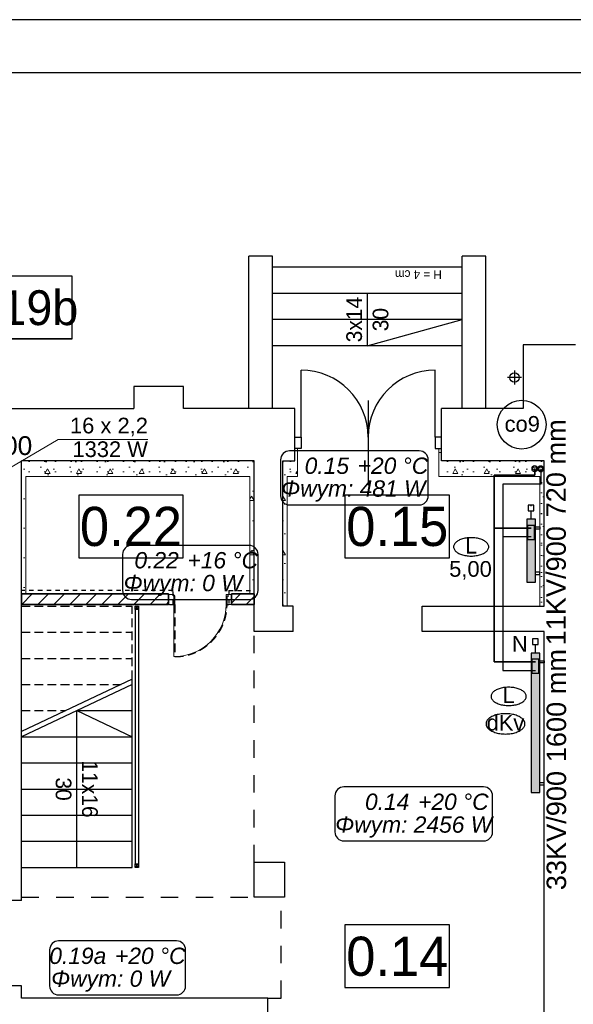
# Model space of a CAD drawing. Header units: millimetres. Extents: x 45180 to 119519, y 31297 to 302414.
# Tile 10 of 97: x 65410 to 71765, y 98349 to 109653. Entities that reach past the tile are written whole.
import ezdxf
from ezdxf.lldxf.tags import DXFTag

# ---------------------------------------------------------------- set-up
doc = ezdxf.new("R2010")
doc.units = ezdxf.units.MM
doc.header["$MEASUREMENT"] = 0
for name, pattern in [('Hidden Line', [100, 50, -50]), ('Krawędzie ukryte', [150, 100, -50]), ('PHANTOM', [2.5, 1.25, -0.25, 0.25, -0.25, 0.25, -0.25]), ('Przerywana', [400, 200, -200])]:
    doc.linetypes.add(name, pattern=pattern)
for name, color, linetype in [('#podkład', 252, 'Continuous'), ('_TABELA', 7, 'Continuous'), ('Drzwi ArchiCAD', 252, 'Continuous'), ('IS_Armatura_podłączeniowa_grz._dolnozas.', 7, 'SOLID'), ('IS_Armatura_Therm', 7, 'SOLID'), ('IS_Grafika', 7, 'SOLID'), ('IS_Grzejniki_Plan_rzut', 7, 'SOLID'), ('IS_Opisy_działek_Therm', 7, 'SOLID'), ('IS_Text_Armatury_Therm', 7, 'Continuous'), ('IS_Text_Konstrukcji', 7, 'Continuous'), ('IS_Text_Odbiornikow_Therm', 7, 'Continuous')]:
    doc.layers.add(name, color=color, linetype=linetype)
for name, color, linetype, lineweight in [('Arch ocieplenie_Nr_Pióra__21', 252, 'Continuous', 13), ('Arch ocieplenie_Nr_Pióra__27', 252, 'Continuous', 35), ('Arch zmurowania_Nr_Pióra__21', 252, 'Continuous', 13), ('Arch zmurowania_Nr_Pióra__27', 252, 'Continuous', 35), ('Drzwi ArchiCAD_Nr_Pióra__27', 252, 'Continuous', 35), ('Drzwi ArchiCAD_Nr_Pióra__5', 252, 'Continuous', 13), ('IS_Powrót', 5, 'DASHDOT', 35), ('IS_Zasilanie', 1, 'SOLID', 30)]:
    doc.layers.add(name, color=color, linetype=linetype, lineweight=lineweight)
doc.styles.add('GENERATED_STYLE_3', font='txt')
doc.styles.add('GENERATED_STYLE_5', font='txt')
doc.styles.get("Standard").update_dxf_attribs({"font": 'arial.ttf', "bigfont": 'BIGFONT.SHX'})
tags = doc.linetypes.add('DASHDOT', pattern=[20, 10, -5, 0, -5]).pattern_tags.tags
tags[10:11] = [DXFTag(74, 4), DXFTag(75, 0), DXFTag(340, '0'), DXFTag(46, 0.0), DXFTag(50, 0.0), DXFTag(44, 0.0), DXFTag(45, 0.0)]
tags[8:9] = [DXFTag(74, 4), DXFTag(75, 0), DXFTag(340, '0'), DXFTag(46, 0.0), DXFTag(50, 0.0), DXFTag(44, 0.0), DXFTag(45, 0.0)]
tags[6:7] = [DXFTag(74, 4), DXFTag(75, 0), DXFTag(340, '0'), DXFTag(46, 0.0), DXFTag(50, 0.0), DXFTag(44, 0.0), DXFTag(45, 0.0)]
tags[4:5] = [DXFTag(74, 4), DXFTag(75, 0), DXFTag(340, '0'), DXFTag(46, 0.0), DXFTag(50, 0.0), DXFTag(44, 0.0), DXFTag(45, 0.0)]
tags = doc.linetypes.add('SOLID', pattern=[10, 10, 0]).pattern_tags.tags
tags[6:7] = [DXFTag(74, 4), DXFTag(75, 0), DXFTag(340, '0'), DXFTag(46, 0.0), DXFTag(50, 0.0), DXFTag(44, 0.0), DXFTag(45, 0.0)]
tags[4:5] = [DXFTag(74, 4), DXFTag(75, 0), DXFTag(340, '0'), DXFTag(46, 0.0), DXFTag(50, 0.0), DXFTag(44, 0.0), DXFTag(45, 0.0)]
pattern_1 = [(0, (0, 0), (0, 623.5383), [60, -300]), (0, (180, 311.8), (0, 623.5383), [60, -300]), (60, (0, 0), (-540, 311.7692), [60, -300]), (60, (360, 0), (-540, 311.7692), [60, -300]), (120, (60, 0), (540, 311.7692), [60, -300]), (120, (420, 0), (540, 311.7692), [60, -300]), (0, (0, 60), (0, 120), [0, -120, 0, -180.00001]), (45, (60, 60), (-84.85282, 84.85282), [0, -90, 0, -150.00001])]
pattern_2 = [(45, (0, 0), (-91.92388, 91.92388), [])]

# ---------------------------------------------------------------- blocks, each defined once
blk = doc.blocks.new('Ściana_73', base_point=(-114929, 60894))
at = {"layer": 'Arch ocieplenie_Nr_Pióra__21', "linetype": 'Continuous'}
h = blk.add_hatch(dxfattribs=at)
h.set_pattern_fill('Structural_Concrete', color=256, style=0, pattern_type=2)
h.set_pattern_definition(pattern_1)
h.paths.add_polyline_path([(-114929, 60894), (-116109, 60894), (-116139, 60714), (-114979, 60714)], flags=0)
for p, q in [((-114929, 60894), (-116109, 60894)), ((-116139, 60714), (-114979, 60714))]:
    blk.add_line(p, q, dxfattribs=at)
blk = doc.blocks.new('D1 Drzwi proste 14_6')
at = {"layer": 'Drzwi ArchiCAD_Nr_Pióra__27', "linetype": 'Continuous'}
for p, q in [((-360, 0), (-360, -115)), ((360, 0), (360, -115))]:
    blk.add_line(p, q, dxfattribs=at)
at = {"layer": 'Drzwi ArchiCAD_Nr_Pióra__5', "linetype": 'Continuous'}
for p, q in [((300, 0), (300, 600)), ((-300, 0), (-360, 0)), ((-360, 0), (-360, -115)), ((-300, -115), (-300, 0)), ((360, 0), (300, 0)), ((300, 0), (300, -115)), ((360, -115), (360, 0)), ((-360, -115), (-300, -115)), ((300, -115), (360, -115))]:
    blk.add_line(p, q, dxfattribs=at)
blk.add_arc((300, 0), 600, 90, 180, dxfattribs=at)
blk = doc.blocks.new('Ściana_78', base_point=(-118259, 59244))
at = {"layer": 'Arch zmurowania_Nr_Pióra__21', "linetype": 'Continuous'}
h = blk.add_hatch(dxfattribs=at)
h.set_pattern_fill('Common_Brick', color=256, style=0, pattern_type=2)
h.set_pattern_definition(pattern_2)
h.paths.add_polyline_path([(-120929, 59244), (-119239, 59244), (-119239, 59359), (-119239, 59364), (-120879, 59364)], flags=0)
h = blk.add_hatch(dxfattribs=at)
h.set_pattern_fill('Common_Brick', color=256, style=0, pattern_type=2)
h.set_pattern_definition(pattern_2)
h.paths.add_polyline_path([(-118309, 59364), (-118519, 59364), (-118519, 59359), (-118519, 59244), (-118259, 59244)], flags=0)
at = {"layer": 'Arch zmurowania_Nr_Pióra__27', "linetype": 'Continuous'}
for p, q in [((-119239, 59364), (-120879, 59364)), ((-119239, 59359), (-119239, 59364)), ((-119239, 59244), (-119239, 59359)), ((-118519, 59359), (-118519, 59364)), ((-118309, 59364), (-118519, 59364)), ((-118519, 59244), (-118519, 59359)), ((-120929, 59244), (-119239, 59244)), ((-118519, 59244), (-118259, 59244))]:
    blk.add_line(p, q, dxfattribs=at)
at = {"layer": 'Drzwi ArchiCAD', "color": 8, "linetype": 'Continuous', "lineweight": 13, "true_color": 0x7f7f7f, "zscale": 1000, "rotation": 180}
blk.add_blockref('D1 Drzwi proste 14_6', (-118879, 59244), dxfattribs=at)
blk = doc.blocks.new('Ściana_79', base_point=(-120929, 59244))
at = {"layer": 'Arch ocieplenie_Nr_Pióra__21', "linetype": 'Continuous'}
h = blk.add_hatch(dxfattribs=at)
h.set_pattern_fill('Structural_Concrete', color=256, style=0, pattern_type=2)
h.set_pattern_definition(pattern_1)
h.paths.add_polyline_path([(-120879, 59364), (-120879, 60714), (-120929, 60894), (-120929, 59364)], flags=0)
h = blk.add_hatch(dxfattribs=at)
h.set_pattern_fill('Common_Brick', color=256, style=0, pattern_type=2)
h.set_pattern_definition(pattern_2)
h.paths.add_polyline_path([(-120929, 59244), (-120879, 59364), (-120929, 59364)], flags=0)
for p, q in [((-120929, 60894), (-120929, 59364)), ((-120879, 59364), (-120879, 60714))]:
    blk.add_line(p, q, dxfattribs=at)
at = {"layer": 'Arch ocieplenie_Nr_Pióra__27', "linetype": 'Continuous'}
for p in [(-120879, 59364), (-120929, 59244)]:
    blk.add_line(p, (-120929, 59364), dxfattribs=at)
blk = doc.blocks.new('Ściana_80', base_point=(-118259, 60894))
at = {"layer": 'Arch ocieplenie_Nr_Pióra__21', "linetype": 'Continuous'}
h = blk.add_hatch(dxfattribs=at)
h.set_pattern_fill('Structural_Concrete', color=256, style=0, pattern_type=2)
h.set_pattern_definition(pattern_1)
h.paths.add_polyline_path([(-118259, 59364), (-118259, 60894), (-118309, 60714), (-118309, 59364)], flags=0)
h = blk.add_hatch(dxfattribs=at)
h.set_pattern_fill('Common_Brick', color=256, style=0, pattern_type=2)
h.set_pattern_definition(pattern_2)
h.paths.add_polyline_path([(-118309, 59364), (-118259, 59244), (-118259, 59364)], flags=0)
for p, q in [((-118259, 59364), (-118259, 60894)), ((-118309, 60714), (-118309, 59364))]:
    blk.add_line(p, q, dxfattribs=at)
at = {"layer": 'Arch ocieplenie_Nr_Pióra__27', "linetype": 'Continuous'}
for p in [(-118309, 59364), (-118259, 59244)]:
    blk.add_line(p, (-118259, 59364), dxfattribs=at)
blk = doc.blocks.new('Ściana_81', base_point=(-120929, 60894))
at = {"layer": 'Arch ocieplenie_Nr_Pióra__21', "linetype": 'Continuous'}
h = blk.add_hatch(dxfattribs=at)
h.set_pattern_fill('Structural_Concrete', color=256, style=0, pattern_type=2)
h.set_pattern_definition(pattern_1)
h.paths.add_polyline_path([(-120879, 60714), (-118309, 60714), (-118259, 60894), (-120929, 60894)], flags=0)
for p, q in [((-118259, 60894), (-120929, 60894)), ((-120879, 60714), (-118309, 60714))]:
    blk.add_line(p, q, dxfattribs=at)
blk = doc.blocks.new('Ściana_82', base_point=(-117789, 60894))
at = {"layer": 'Arch ocieplenie_Nr_Pióra__21', "linetype": 'Continuous'}
h = blk.add_hatch(dxfattribs=at)
h.set_pattern_fill('Structural_Concrete', color=256, style=0, pattern_type=2)
h.set_pattern_definition(pattern_1)
h.paths.add_polyline_path([(-117759, 60714), (-117759, 61034), (-117789, 61034), (-117789, 60894)], flags=0)
for p, q in [((-117759, 61034), (-117789, 61034)), ((-117789, 61034), (-117789, 60894)), ((-117759, 60714), (-117759, 61034))]:
    blk.add_line(p, q, dxfattribs=at)
blk = doc.blocks.new('Ściana_83', base_point=(-116109, 60894))
at = {"layer": 'Arch ocieplenie_Nr_Pióra__21', "linetype": 'Continuous'}
h = blk.add_hatch(dxfattribs=at)
h.set_pattern_fill('Structural_Concrete', color=256, style=0, pattern_type=2)
h.set_pattern_definition(pattern_1)
h.paths.add_polyline_path([(-116109, 60894), (-116109, 61034), (-116139, 61034), (-116139, 60714)], flags=0)
for p, q in [((-116109, 61034), (-116139, 61034)), ((-116139, 61034), (-116139, 60714)), ((-116109, 60894), (-116109, 61034))]:
    blk.add_line(p, q, dxfattribs=at)
blk = doc.blocks.new('Ściana_84', base_point=(-117789, 60894))
at = {"layer": 'Arch ocieplenie_Nr_Pióra__21', "linetype": 'Continuous'}
h = blk.add_hatch(dxfattribs=at)
h.set_pattern_fill('Structural_Concrete', color=256, style=0, pattern_type=2)
h.set_pattern_definition(pattern_1)
h.paths.add_polyline_path([(-117789, 60894), (-117929, 60894), (-117879, 60714), (-117759, 60714)], flags=0)
for p, q in [((-117789, 60894), (-117929, 60894)), ((-117879, 60714), (-117759, 60714))]:
    blk.add_line(p, q, dxfattribs=at)
blk = doc.blocks.new('Ściana_85', base_point=(-117929, 59224))
at = {"layer": 'Arch ocieplenie_Nr_Pióra__21', "linetype": 'Continuous'}
h = blk.add_hatch(dxfattribs=at)
h.set_pattern_fill('Structural_Concrete', color=256, style=0, pattern_type=2)
h.set_pattern_definition(pattern_1)
h.paths.add_polyline_path([(-117879, 59224), (-117879, 60714), (-117929, 60894), (-117929, 59224)], flags=0)
for p, q in [((-117929, 60894), (-117929, 59224)), ((-117879, 59224), (-117879, 60714)), ((-117929, 59224), (-117879, 59224))]:
    blk.add_line(p, q, dxfattribs=at)
blk = doc.blocks.new('Ściana_86', base_point=(-114929, 60894))
at = {"layer": 'Arch ocieplenie_Nr_Pióra__21', "linetype": 'Continuous'}
h = blk.add_hatch(dxfattribs=at)
h.set_pattern_fill('Structural_Concrete', color=256, style=0, pattern_type=2)
h.set_pattern_definition(pattern_1)
h.paths.add_polyline_path([(-114979, 60714), (-114979, 59224), (-114929, 59224), (-114929, 60894)], flags=0)
for p, q in [((-114929, 59224), (-114929, 60894)), ((-114979, 60714), (-114979, 59224)), ((-114979, 59224), (-114929, 59224))]:
    blk.add_line(p, q, dxfattribs=at)

msp = doc.modelspace()

# ---------------------------------------------------------------- hatches: boundary and pattern name
at = {"layer": 'IS_Grzejniki_Plan_rzut', "ltscale": 10}
for points in [[(71330, 103197), (71330, 103917), (71230, 103917), (71230, 103197)], [(71380, 100781), (71380, 102381), (71280, 102381), (71280, 100781)]]:
    msp.add_hatch(color=251, dxfattribs=at).paths.add_polyline_path(points)

# ---------------------------------------------------------------- linework, layer by layer
at = {"layer": '#podkład', "linetype": 'Continuous'}
for p, q in [((68310, 106940), (68040, 106940)), ((68040, 105190), (68040, 106940)), ((68310, 105190), (68310, 106940)), ((70490, 105190), (70490, 106940)), ((70760, 106940), (70490, 106940)), ((70760, 105190), (70760, 106940)), ((70490, 106810), (68310, 106810)), ((66013, 106708), (64813, 106708)), ((66013, 105988), (66013, 106708)), ((70490, 106510), (68310, 106510)), ((69400, 106510), (69400, 105910)), ((70490, 106210), (68310, 106210)), ((69400, 105910), (70490, 106210)), ((66013, 105988), (64551, 105988)), ((64813, 105988), (66013, 105988)), ((70490, 105910), (68310, 105910)), ((71790, 105920), (71190, 105920)), ((71190, 105920), (71190, 105190)), ((68640, 104860), (68640, 105630)), ((70180, 104860), (70180, 105630)), ((71090, 105625), (71090, 105465)), ((71170, 105545), (71010, 105545)), ((67290, 105440), (66720, 105440)), ((66720, 105440), (66720, 105190)), ((67290, 105190), (67290, 105440)), ((69410, 105280), (69410, 104310)), ((64675, 105190), (66720, 105190)), ((68570, 105190), (67290, 105190)), ((68570, 104590), (68570, 105190)), ((70250, 104590), (70250, 105190)), ((71190, 105190), (70250, 105190)), ((68570, 104860), (68640, 104860)), ((68640, 104860), (68640, 104730)), ((70250, 104860), (70180, 104860)), ((70180, 104860), (70180, 104730)), ((68640, 104730), (68570, 104730)), ((70180, 104730), (70250, 104730)), ((65430, 103100), (65430, 104590)), ((68100, 104590), (65430, 104590)), ((68100, 103100), (68100, 104590)), ((68430, 102920), (68430, 104590)), ((68430, 104590), (68570, 104590)), ((71430, 104590), (70250, 104590)), ((71430, 102920), (71430, 104590)), ((66087, 104196), (66087, 103476)), ((67287, 104196), (66087, 104196)), ((67287, 103476), (67287, 104196)), ((69144, 104196), (69144, 103476)), ((70344, 104196), (69144, 104196)), ((70344, 103476), (70344, 104196)), ((66087, 103476), (67287, 103476)), ((69144, 103476), (70344, 103476)), ((65430, 99540), (65430, 103100)), ((68100, 102630), (68100, 103100)), ((66735, 102880), (66735, 102920)), ((66735, 102920), (66775, 102920)), ((66775, 102880), (66735, 102920)), ((66775, 102920), (66735, 102880)), ((66775, 102880), (66735, 102880)), ((66735, 102880), (66735, 99960)), ((66775, 102920), (66775, 102880)), ((66775, 102880), (66775, 99960)), ((68550, 102920), (68430, 102920)), ((68550, 102630), (68550, 102920)), ((70030, 102630), (70030, 102920)), ((70030, 102920), (71430, 102920)), ((68550, 102630), (68100, 102630)), ((71430, 102630), (70030, 102630)), ((71430, 95560), (71430, 102630)), ((66700, 102080), (65430, 101480)), ((66700, 102020), (65430, 101420)), ((66700, 99920), (66700, 102080)), ((66065, 99920), (66065, 101720)), ((66065, 101720), (66700, 101420)), ((66065, 101720), (66700, 101720)), ((65430, 101420), (66700, 101420)), ((65430, 101120), (66700, 101120)), ((65430, 100820), (66700, 100820)), ((65430, 100520), (66700, 100520)), ((65430, 100220), (66700, 100220)), ((66735, 99920), (66735, 99960)), ((66735, 99960), (66775, 99960)), ((66775, 99920), (66735, 99960)), ((66775, 99960), (66735, 99920)), ((66775, 99960), (66775, 99920)), ((68100, 99580), (68100, 99980)), ((68100, 99980), (68450, 99980)), ((68450, 99980), (68450, 99580)), ((65430, 99920), (66700, 99920)), ((66775, 99920), (66735, 99920)), ((65430, 99540), (64950, 99540)), ((68450, 99580), (68100, 99580)), ((69144, 99261), (69144, 98541)), ((70344, 99261), (69144, 99261)), ((70344, 98541), (70344, 99261)), ((65430, 98560), (64950, 98560)), ((65430, 98420), (65430, 98560)), ((69144, 98541), (70344, 98541)), ((68260, 98420), (65430, 98420)), ((68260, 94690), (68260, 98420))]:
    msp.add_line(p, q, dxfattribs=at)
at = {"layer": '#podkład', "linetype": 'Hidden Line'}
for p, q in [((67170, 103100), (65430, 103100)), ((67170, 102940), (67170, 103100)), ((67810, 103100), (68100, 103100)), ((67810, 103100), (67810, 102940)), ((65430, 102940), (67170, 102940)), ((68100, 102940), (67810, 102940))]:
    msp.add_line(p, q, dxfattribs=at)
at = {"layer": '#podkład', "linetype": 'Krawędzie ukryte'}
for p, q in [((67190, 103040), (67170, 103040)), ((67190, 102940), (67190, 103040)), ((67790, 102940), (67790, 103040)), ((67790, 103040), (67810, 103040)), ((65430, 102920), (66700, 102920)), ((66700, 102080), (66700, 102920)), ((67190, 102940), (67170, 102940)), ((67190, 102940), (67190, 102340)), ((67790, 102940), (67810, 102940)), ((65430, 102620), (66700, 102620)), ((65430, 102320), (66700, 102320)), ((65430, 102020), (66573, 102020)), ((65430, 101720), (65938, 101720))]:
    msp.add_line(p, q, dxfattribs=at)
at = {"layer": '#podkład', "linetype": 'Przerywana'}
for p, q in [((68100, 99980), (68100, 102630)), ((65430, 99580), (68100, 99580)), ((68410, 98420), (68410, 99580)), ((68260, 98420), (68410, 98420))]:
    msp.add_line(p, q, dxfattribs=at)
at = {"layer": '#podkład', "linetype": 'Continuous'}
msp.add_circle((71090, 105545), 55, dxfattribs=at)
for centre, start, end in [((68640, 104860), 0, 90), ((70180, 104860), 90, 180)]:
    msp.add_arc(centre, 770, start, end, dxfattribs=at)
at = {"layer": '#podkład', "linetype": 'Krawędzie ukryte'}
msp.add_arc((67190, 102940), 600, 270, 0, dxfattribs=at)
at = {"layer": '_TABELA', "color": 7}
for p, q in [((117780, 109653), (45780, 109653)), ((117180, 109043), (48280, 109043))]:
    msp.add_line(p, q, dxfattribs=at)
at = {"layer": 'IS_Armatura_podłączeniowa_grz._dolnozas.', "ltscale": 10}
for p, q in [((71320, 103847), (71240, 103847)), ((71240, 103847), (71240, 103687)), ((71320, 103687), (71320, 103847)), ((71240, 103687), (71320, 103687)), ((71320, 103687), (71320, 103687)), ((71370, 102311), (71290, 102311)), ((71290, 102311), (71290, 102151)), ((71370, 102151), (71370, 102311)), ((71290, 102151), (71370, 102151)), ((71370, 102151), (71370, 102151))]:
    msp.add_line(p, q, dxfattribs=at)
at = {"layer": 'IS_Armatura_Therm', "ltscale": 10}
for p, q in [((71312, 104079), (71247, 104079)), ((71247, 104079), (71247, 104014)), ((71247, 104014), (71312, 104014)), ((71280, 103917), (71280, 104014)), ((71312, 104014), (71312, 104079)), ((71362, 102543), (71298, 102543)), ((71298, 102543), (71298, 102478)), ((71362, 102478), (71362, 102543)), ((71298, 102478), (71362, 102478)), ((71330, 102381), (71330, 102478))]:
    msp.add_line(p, q, dxfattribs=at)
at = {"layer": 'IS_Grafika', "ltscale": 10}
msp.add_circle((71172, 105004), 280, dxfattribs=at)
for points, knots in [([(70592, 103706), (70582, 103706), (70562, 103705), (70534, 103702), (70507, 103696), (70483, 103689), (70460, 103680), (70440, 103670), (70423, 103658), (70409, 103646), (70399, 103631), (70392, 103616), (70390, 103606), (70390, 103600)], [0, 0, 0, 0, 29.81303, 58.439291, 85.728194, 111.528232, 135.699277, 158.129661, 178.761629, 197.63058, 214.924287, 231.061128, 246.757311, 246.757311, 246.757311, 246.757311]), ([(70794, 103600), (70794, 103606), (70792, 103616), (70785, 103631), (70775, 103646), (70761, 103658), (70744, 103670), (70724, 103680), (70701, 103689), (70677, 103696), (70650, 103702), (70621, 103705), (70602, 103706), (70592, 103706)], [0, 0, 0, 0, 15.696184, 31.833024, 49.126731, 67.995682, 88.62765, 111.058035, 135.229079, 161.029117, 188.31802, 216.944282, 246.757311, 246.757311, 246.757311, 246.757311]), ([(70390, 103600), (70390, 103595), (70392, 103584), (70399, 103569), (70409, 103555), (70423, 103542), (70440, 103531), (70460, 103520), (70483, 103512), (70507, 103505), (70534, 103499), (70562, 103496), (70582, 103495), (70592, 103495)], [0, 0, 0, 0, 15.696184, 31.833024, 49.126731, 67.995682, 88.62765, 111.058035, 135.229079, 161.029117, 188.31802, 216.944282, 246.757311, 246.757311, 246.757311, 246.757311]), ([(70592, 103495), (70602, 103495), (70621, 103496), (70650, 103499), (70677, 103505), (70701, 103512), (70724, 103520), (70744, 103531), (70761, 103542), (70775, 103555), (70785, 103569), (70792, 103584), (70794, 103595), (70794, 103600)], [0, 0, 0, 0, 29.81303, 58.439291, 85.728194, 111.528232, 135.699277, 158.129661, 178.761629, 197.63058, 214.924287, 231.061128, 246.757311, 246.757311, 246.757311, 246.757311]), ([(71023, 101989), (71013, 101989), (70993, 101988), (70965, 101985), (70938, 101980), (70914, 101973), (70891, 101964), (70871, 101954), (70854, 101942), (70840, 101929), (70829, 101915), (70823, 101900), (70821, 101889), (70821, 101884)], [0, 0, 0, 0, 29.81303, 58.439291, 85.728194, 111.528232, 135.699277, 158.129661, 178.761629, 197.63058, 214.924287, 231.061128, 246.757311, 246.757311, 246.757311, 246.757311]), ([(71224, 101884), (71224, 101889), (71223, 101900), (71216, 101915), (71206, 101929), (71192, 101942), (71175, 101954), (71155, 101964), (71132, 101973), (71107, 101980), (71081, 101985), (71052, 101988), (71033, 101989), (71023, 101989)], [0, 0, 0, 0, 15.696184, 31.833024, 49.126731, 67.995682, 88.62765, 111.058035, 135.229079, 161.029117, 188.31802, 216.944282, 246.757311, 246.757311, 246.757311, 246.757311]), ([(70821, 101884), (70821, 101879), (70823, 101868), (70829, 101853), (70840, 101839), (70854, 101826), (70871, 101814), (70891, 101804), (70914, 101795), (70938, 101788), (70965, 101783), (70993, 101779), (71013, 101779), (71023, 101779)], [0, 0, 0, 0, 15.696184, 31.833024, 49.126731, 67.995682, 88.62765, 111.058035, 135.229079, 161.029117, 188.31802, 216.944282, 246.757311, 246.757311, 246.757311, 246.757311]), ([(71023, 101779), (71033, 101779), (71052, 101779), (71081, 101783), (71107, 101788), (71132, 101795), (71155, 101804), (71175, 101814), (71192, 101826), (71206, 101839), (71216, 101853), (71223, 101868), (71224, 101879), (71224, 101884)], [0, 0, 0, 0, 29.81303, 58.439291, 85.728194, 111.528232, 135.699277, 158.129661, 178.761629, 197.63058, 214.924287, 231.061128, 246.757311, 246.757311, 246.757311, 246.757311]), ([(70986, 101685), (70975, 101685), (70953, 101684), (70922, 101680), (70892, 101675), (70865, 101667), (70840, 101657), (70818, 101646), (70799, 101633), (70783, 101618), (70772, 101603), (70764, 101586), (70763, 101574), (70763, 101568)], [0, 0, 0, 0, 33.024043, 64.733497, 94.961552, 123.540383, 150.314771, 175.16102, 198.015155, 218.916387, 238.072713, 255.947572, 273.334314, 273.334314, 273.334314, 273.334314]), ([(71209, 101568), (71209, 101574), (71208, 101586), (71200, 101603), (71189, 101618), (71173, 101633), (71154, 101646), (71132, 101657), (71107, 101667), (71080, 101675), (71050, 101680), (71019, 101684), (70997, 101685), (70986, 101685)], [0, 0, 0, 0, 17.386742, 35.2616, 54.417927, 75.319159, 98.173293, 123.019543, 149.793931, 178.372762, 208.600817, 240.310271, 273.334314, 273.334314, 273.334314, 273.334314]), ([(70763, 101568), (70763, 101563), (70764, 101551), (70772, 101534), (70783, 101518), (70799, 101504), (70818, 101491), (70840, 101480), (70865, 101470), (70892, 101462), (70922, 101456), (70953, 101453), (70975, 101452), (70986, 101452)], [0, 0, 0, 0, 17.386742, 35.2616, 54.417927, 75.319159, 98.173293, 123.019543, 149.793931, 178.372762, 208.600817, 240.310271, 273.334314, 273.334314, 273.334314, 273.334314]), ([(70986, 101452), (70997, 101452), (71019, 101453), (71050, 101456), (71080, 101462), (71107, 101470), (71132, 101480), (71154, 101491), (71173, 101504), (71189, 101518), (71200, 101534), (71208, 101551), (71209, 101563), (71209, 101568)], [0, 0, 0, 0, 33.024043, 64.733497, 94.961552, 123.540383, 150.314771, 175.16102, 198.015155, 218.916387, 238.072713, 255.947572, 273.334314, 273.334314, 273.334314, 273.334314])]:
    msp.add_open_spline(points, degree=3, knots=knots, dxfattribs=at)
at = {"layer": 'IS_Grzejniki_Plan_rzut', "ltscale": 10}
for p, q in [((71330, 103917), (71230, 103917)), ((71230, 103917), (71230, 103197)), ((71330, 103197), (71330, 103917)), ((71330, 103829), (71380, 103829)), ((71380, 103804), (71330, 103804)), ((71380, 103829), (71380, 103804)), ((71380, 103309), (71330, 103309)), ((71330, 103284), (71380, 103284)), ((71380, 103284), (71380, 103309)), ((71230, 103197), (71330, 103197)), ((71330, 103197), (71330, 103197)), ((71380, 102381), (71280, 102381)), ((71280, 102381), (71280, 100781)), ((71380, 100781), (71380, 102381)), ((71380, 102293), (71430, 102293)), ((71430, 102268), (71380, 102268)), ((71430, 102293), (71430, 102268)), ((71430, 100893), (71380, 100893)), ((71380, 100868), (71430, 100868)), ((71430, 100868), (71430, 100893)), ((71280, 100781), (71380, 100781)), ((71380, 100781), (71380, 100781))]:
    msp.add_line(p, q, dxfattribs=at)
at = {"layer": 'IS_Opisy_działek_Therm', "lineweight": 5, "ltscale": 10}
for p in [(64593, 104094), (66882, 104834)]:
    msp.add_line(p, (65852, 104834), dxfattribs=at)
at = {"layer": 'IS_Powrót', "ltscale": 10}
for p, q in [((71322, 104499), (71322, 104422)), ((71322, 104422), (70858, 104422)), ((70858, 104422), (70858, 103817)), ((71280, 103817), (70858, 103817)), ((70858, 103817), (70858, 102281)), ((70858, 102281), (71330, 102281))]:
    msp.add_line(p, q, dxfattribs=at)
at = {"layer": 'IS_Powrót', "color": 5, "lineweight": 0, "ltscale": 20}
msp.add_circle((71322, 104499), 34.1, dxfattribs=at)
at = {"layer": 'IS_Powrót', "color": 5, "lineweight": 30, "ltscale": 20}
msp.add_circle((71322, 104499), 22.1, dxfattribs=at)
at = {"layer": 'IS_Text_Konstrukcji', "linetype": 'SOLID', "ltscale": 10}
for points in [[(68508, 104083), (69997, 104083, 0.414214), (70100, 104186), (70100, 104600, 0.414214), (69997, 104703), (68508, 104703, 0.414214), (68405, 104600), (68405, 104186, 0.414214), (68508, 104083)], [(66695, 102997), (68043, 102997, 0.414214), (68146, 103101), (68146, 103514, 0.414214), (68043, 103617), (66695, 103617, 0.414214), (66591, 103514), (66591, 103101, 0.414214), (66695, 102997)], [(69131, 100224), (70735, 100224, 0.414214), (70838, 100328), (70838, 100741, 0.414214), (70735, 100844), (69131, 100844, 0.414214), (69028, 100741), (69028, 100328, 0.414214), (69131, 100224)], [(65857, 98456), (67211, 98456, 0.414214), (67314, 98559), (67314, 98973, 0.414214), (67211, 99076), (65857, 99076, 0.414214), (65754, 98973), (65754, 98559, 0.414214), (65857, 98456)]]:
    msp.add_lwpolyline(points, format="xyb", dxfattribs=at)
at = {"layer": 'IS_Zasilanie', "ltscale": 10}
for p, q in [((71391, 104497), (71391, 104322)), ((70957, 104322), (70957, 103717)), ((71391, 104322), (70957, 104322)), ((71279, 104079), (71279, 104066)), ((71280, 103717), (70957, 103717)), ((70957, 103717), (70957, 102181)), ((70957, 102181), (71330, 102181))]:
    msp.add_line(p, q, dxfattribs=at)
at = {"layer": 'IS_Zasilanie', "color": 1, "linetype": 'PHANTOM', "lineweight": 0, "ltscale": 250}
msp.add_circle((71391, 104497), 34.1, dxfattribs=at)
at = {"layer": 'IS_Zasilanie', "color": 1, "linetype": 'PHANTOM', "lineweight": 30, "ltscale": 250}
msp.add_circle((71391, 104497), 22.1, dxfattribs=at)

# ---------------------------------------------------------------- block references
at = {"layer": '#podkład'}
for name, p in [('Ściana_82', (68570, 104590)), ('Ściana_83', (70250, 104590)), ('Ściana_79', (65430, 102940)), ('Ściana_81', (65430, 104590)), ('Ściana_80', (68100, 104590)), ('Ściana_84', (68570, 104590)), ('Ściana_85', (68430, 102920)), ('Ściana_73', (71430, 104590)), ('Ściana_86', (71430, 104590)), ('Ściana_78', (68100, 102940))]:
    msp.add_blockref(name, p, dxfattribs=at)

# ---------------------------------------------------------------- texts
at = {"layer": '#podkład', "linetype": 'Continuous', "insert": (70256, 106677), "char_height": 100, "attachment_point": 1, "rotation": 180, "style": 'GENERATED_STYLE_5'}
msp.add_mtext('{H = 4 cm}', dxfattribs=at)
at = {"layer": '#podkład', "linetype": 'Continuous', "attachment_point": 8, "style": 'GENERATED_STYLE_3'}
for s, insert, char_height in [('{0.19b}', (65413, 106141), 400), ('{0.22}', (66687, 103604), 450), ('{0.15}', (69744, 103604), 450), ('{0.14}', (69744, 98669), 450)]:
    msp.add_mtext(s, dxfattribs=dict(at, insert=insert, char_height=char_height))
at = {"layer": '#podkład', "linetype": 'Continuous', "char_height": 180, "width": 1346.33, "attachment_point": 2, "line_spacing_factor": 1.008452, "style": 'GENERATED_STYLE_5'}
for s, insert, rotation in [('{3x14\\P30}', (69159, 106210), 90), ('{11x16\\P30}', (66306, 100820), 270)]:
    msp.add_mtext(s, dxfattribs=dict(at, insert=insert, rotation=rotation))
at = {"layer": 'IS_Grafika', "ltscale": 10, "char_height": 180}
for s, insert, attachment_point in [('\\fArial|b0|i0;co9', (70976, 104920), 7), ('\\fArial|b0|i0;L', (70592, 103704), 2), ('\\fArial|b0|i0;L', (71023, 101987), 2), ('\\fArial|b0|i0;dKv', (70986, 101672), 2)]:
    msp.add_mtext(s, dxfattribs=dict(at, insert=insert, attachment_point=attachment_point))
at = {"layer": 'IS_Opisy_działek_Therm', "ltscale": 10, "char_height": 180}
for s, insert, attachment_point in [('\\fArial|b0|i0;16 x 2,2', (66882, 104870), 9), ('\\fArial|b0|i0;1332 W', (66882, 104812), 3)]:
    msp.add_mtext(s, dxfattribs=dict(at, insert=insert, attachment_point=attachment_point))
at = {"layer": 'IS_Text_Armatury_Therm', "linetype": 'SOLID', "ltscale": 10, "char_height": 180, "attachment_point": 7}
for s, insert in [('\\fArial|b0|i0;5,00  ', (70340, 103224)), ('\\fArial|b0|i0;N  ', (71060, 102397))]:
    msp.add_mtext(s, dxfattribs=dict(at, insert=insert))
at = {"layer": 'IS_Text_Konstrukcji', "linetype": 'SOLID', "ltscale": 10, "char_height": 187.2}
for s, insert, attachment_point in [('\\fArial|b0|i1;0.15', (69190, 104436), 9), ('\\fArial|b0|i1;+20 °C', (69290, 104436), 7), ('\\fArial|b0|i1;Φwym: 481 W', (69240, 104364), 2), ('\\fArial|b0|i1;0.22', (67236, 103351), 9), ('\\fArial|b0|i1;+16 °C', (67336, 103351), 7), ('\\fArial|b0|i1;Φwym: 0 W', (67286, 103279), 2), ('\\fArial|b0|i1;0.14', (69883, 100578), 9), ('\\fArial|b0|i1;+20 °C', (69983, 100578), 7), ('\\fArial|b0|i1;Φwym: 2456 W', (69933, 100506), 2), ('\\fArial|b0|i1;0.19a', (66404, 98809), 9), ('\\fArial|b0|i1;+20 °C', (66504, 98809), 7), ('\\fArial|b0|i1;Φwym: 0 W', (66454, 98737), 2)]:
    msp.add_mtext(s, dxfattribs=dict(at, insert=insert, attachment_point=attachment_point))
at = {"layer": 'IS_Text_Odbiornikow_Therm', "linetype": 'SOLID', "ltscale": 10, "char_height": 223.2, "rotation": 90}
for s, insert, attachment_point in [('\\fArial|b0|i0;720 mm', (71682, 103939), 7), ('\\fArial|b0|i0;11KV/900', (71682, 103839), 9), ('\\fArial|b0|i0;1600 mm', (71685, 101128), 7), ('\\fArial|b0|i0;33KV/900', (71685, 101028), 9)]:
    msp.add_mtext(s, dxfattribs=dict(at, insert=insert, attachment_point=attachment_point))
at = {"layer": 'IS_Text_Odbiornikow_Therm', "linetype": 'SOLID', "ltscale": 10, "insert": (64229, 104871), "char_height": 216, "attachment_point": 1}
msp.add_mtext('\\fArial|b0|i0;11KV/500', dxfattribs=at)

doc.saveas('drawing.dxf')
